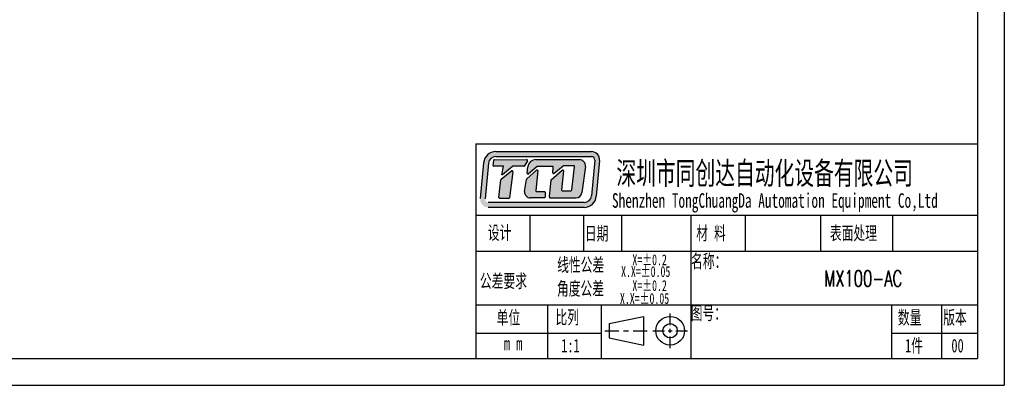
# Model space of a CAD drawing. Header units: millimetres. Extents: x 14895 to 15336, y 302 to 927.
# Tile 1 of 7: x 15047 to 15336, y 302 to 410. Entities that reach past the tile are written whole.
import ezdxf

# ---------------------------------------------------------------- set-up
doc = ezdxf.new("R2010")
doc.units = ezdxf.units.MM
doc.header["$LTSCALE"] = 0.3
doc.layers.add('外框', color=7, linetype='Continuous', lineweight=30)
doc.layers.add('文字', color=3, linetype='Continuous', lineweight=13)
doc.styles.add('SLDTEXTSTYLE2', font='txt')
doc.styles.get("Standard").update_dxf_attribs({"font": 'txt.shx', "width": 0.67, "oblique": 5, "bigfont": 'gbcbig.shx'})

# ---------------------------------------------------------------- blocks, each defined once
blk = doc.blocks.new('Y')
at = {"lineweight": 30}
for p, q in [((-4136.76, 2009.27), (-3862.74, 2009.27)), ((-4154.44, 2003.97), (-3857.44, 2003.97)), ((-4154.44, 2003.97), (-3857.44, 2003.97))]:
    blk.add_line(p, q, dxfattribs=at)
blk = doc.blocks.new('W')
at = {"lineweight": 30}
for p, q in [((-3857.44, 2213.99), (-3857.44, 2003.97)), ((-3857.44, 2213.99), (-3857.44, 2003.97)), ((-3862.74, 2208.69), (-3862.74, 2009.27))]:
    blk.add_line(p, q, dxfattribs=at)
blk.add_blockref('Y', (0, 0))

msp = doc.modelspace()

# ---------------------------------------------------------------- hatches: boundary and pattern name
at = {"layer": '外框'}
h = msp.add_hatch(color=256, dxfattribs=at)
h.dxf.hatch_style = 1
h.paths.add_polyline_path([(15215.218, 371.107), (15187.083, 371.107, 0.3871904), (15183.529, 367.869), (15182.546, 357.35, 0.4417631), (15184.916, 354.749), (15213.067, 354.749, 0.3876272), (15216.622, 357.992), (15217.588, 368.509, 0.4413093)])
h.paths.add_polyline_path([(15215.218, 369.679, -0.4413093), (15216.166, 368.64), (15215.2, 358.123, -0.3876272), (15213.067, 356.177), (15184.916, 356.177, -0.4417631), (15183.968, 357.217), (15184.95, 367.737, -0.3871904), (15187.083, 369.679)], flags=16)
h.paths.add_polyline_path([(15196.18, 368.763, -0.5692565), (15196.39, 368.411), (15195.593, 366.941, -0.2751589), (15195.384, 366.816), (15192.175, 366.816, 0.1785487), (15192.021, 366.759), (15189.11, 364.274), (15188.905, 364.274), (15189.37, 366.82), (15186.544, 366.82, -0.4551699), (15186.308, 367.09), (15186.508, 368.534, -0.3736999), (15186.743, 368.739)], flags=0)
h.paths.add_polyline_path([(15191.775, 365.443, -0.6728841), (15192.157, 365.224), (15191.127, 357.592, -0.3754282), (15190.891, 357.386), (15188.288, 357.386, -0.4451596), (15188.051, 357.649), (15188.598, 362.864, -0.2032664), (15188.688, 363.026)], flags=0)
h.paths.add_polyline_path([(15198.917, 368.764), (15211.654, 368.764, -0.4535474), (15213.423, 366.743), (15212.402, 359.078, -0.3759441), (15210.633, 357.529), (15203.08, 357.529, -0.443757), (15202.843, 357.791), (15203.353, 362.875), (15206.621, 365.651, -0.6781546), (15207.012, 365.444), (15206.407, 359.906, 0.4464345), (15206.644, 359.642), (15209.17, 359.642, 0.3783283), (15209.407, 359.851), (15210.255, 366.654, 0.4510331), (15210.019, 366.922), (15207.045, 366.922, 0.1736567), (15206.894, 366.867), (15204.253, 364.698, -0.6630003), (15203.865, 364.901), (15204.001, 366.538, 0.4388203), (15203.764, 366.796), (15199.436, 366.796, 0.1753949), (15199.284, 366.741), (15196.708, 364.595, -0.6807563), (15196.32, 364.808), (15196.556, 366.682, -0.3779258)], flags=0)
h.paths.add_polyline_path([(15196.184, 363.109), (15199.06, 365.637, -0.6841835), (15199.454, 365.433), (15198.829, 359.684, 0.4462884), (15199.066, 359.42), (15201.374, 359.42, -0.4142136), (15201.612, 359.182), (15201.612, 357.767, -0.4142136), (15201.374, 357.529), (15197.337, 357.529, -0.4294817), (15195.555, 359.406), (15196.106, 362.966, -0.1758286)], flags=0)
h.paths.add_polyline_path([(15196.39, 368.411, 0.5692565), (15196.18, 368.763), (15186.743, 368.739, 0.3736999), (15186.508, 368.534), (15186.308, 367.09, 0.4551699), (15186.544, 366.82), (15189.37, 366.82), (15188.905, 364.274), (15189.11, 364.274), (15192.021, 366.759, -0.1785487), (15192.175, 366.816), (15195.384, 366.816, 0.2751589), (15195.593, 366.941)], flags=0)
h.paths.add_polyline_path([(15192.157, 365.224, 0.6728841), (15191.775, 365.443), (15188.688, 363.026, 0.2032664), (15188.598, 362.864), (15188.051, 357.649, 0.4451596), (15188.288, 357.386), (15190.891, 357.386, 0.3754282), (15191.127, 357.592)], flags=0)
h.paths.add_polyline_path([(15199.454, 365.433, 0.6841835), (15199.06, 365.637), (15196.184, 363.109, 0.1758286), (15196.106, 362.966), (15195.555, 359.406, 0.4294817), (15197.337, 357.529), (15201.374, 357.529, 0.4142136), (15201.612, 357.767), (15201.612, 359.182, 0.4142136), (15201.374, 359.42), (15199.066, 359.42, -0.4462884), (15198.829, 359.684)], flags=0)
h.paths.add_polyline_path([(15211.654, 368.764), (15198.917, 368.764, 0.3779258), (15196.556, 366.682), (15196.32, 364.808, 0.6807563), (15196.708, 364.595), (15199.284, 366.741, -0.1753949), (15199.436, 366.796), (15203.764, 366.796, -0.4388203), (15204.001, 366.538), (15203.865, 364.901, 0.6630003), (15204.253, 364.698), (15206.894, 366.867, -0.1736567), (15207.045, 366.922), (15210.019, 366.922, -0.4510331), (15210.255, 366.654), (15209.407, 359.851, -0.3783283), (15209.17, 359.642), (15206.644, 359.642, -0.4464345), (15206.407, 359.906), (15207.012, 365.444, 0.6781546), (15206.621, 365.651), (15203.353, 362.875), (15202.843, 357.791, 0.443757), (15203.08, 357.529), (15210.633, 357.529, 0.3759441), (15212.402, 359.078), (15213.423, 366.743, 0.4535474)], flags=0)
h = msp.add_hatch(color=256, dxfattribs=at)
h.dxf.hatch_style = 1
h.paths.add_polyline_path([(15196.39, 368.411, 0.5692565), (15196.18, 368.763), (15186.743, 368.739, 0.3736999), (15186.508, 368.534), (15186.308, 367.09, 0.4551699), (15186.544, 366.82), (15189.37, 366.82), (15188.905, 364.274), (15189.11, 364.274), (15192.021, 366.759, -0.1785487), (15192.175, 366.816), (15195.384, 366.816, 0.2751589), (15195.593, 366.941)])
h.paths.add_polyline_path([(15192.157, 365.224, 0.6728841), (15191.775, 365.443), (15188.688, 363.026, 0.2032664), (15188.598, 362.864), (15188.051, 357.649, 0.4451596), (15188.288, 357.386), (15190.891, 357.386, 0.3754282), (15191.127, 357.592)])
h.paths.add_polyline_path([(15199.454, 365.433, 0.6841835), (15199.06, 365.637), (15196.184, 363.109, 0.1758286), (15196.106, 362.966), (15195.555, 359.406, 0.4294817), (15197.337, 357.529), (15201.374, 357.529, 0.4142136), (15201.612, 357.767), (15201.612, 359.182, 0.4142136), (15201.374, 359.42), (15199.066, 359.42, -0.4462884), (15198.829, 359.684)])
h.paths.add_polyline_path([(15211.654, 368.764), (15198.917, 368.764, 0.3779258), (15196.556, 366.682), (15196.32, 364.808, 0.6807563), (15196.708, 364.595), (15199.284, 366.741, -0.1753949), (15199.436, 366.796), (15203.764, 366.796, -0.4388203), (15204.001, 366.538), (15203.865, 364.901, 0.6630003), (15204.253, 364.698), (15206.894, 366.867, -0.1736567), (15207.045, 366.922), (15210.019, 366.922, -0.4510331), (15210.255, 366.654), (15209.407, 359.851, -0.3783283), (15209.17, 359.642), (15206.644, 359.642, -0.4464345), (15206.407, 359.906), (15207.012, 365.444, 0.6781546), (15206.621, 365.651), (15203.353, 362.875), (15202.843, 357.791, 0.443757), (15203.08, 357.529), (15210.633, 357.529, 0.3759441), (15212.402, 359.078), (15213.423, 366.743, 0.4535474)])

# ---------------------------------------------------------------- linework, layer by layer
at = {"layer": '外框', "lineweight": 30}
for p, q in [((15181.288, 373.452), (15328.517, 373.452)), ((15181.288, 373.452), (15181.288, 310.354)), ((15183.529, 367.869), (15182.546, 357.35)), ((15184.95, 367.737), (15183.968, 357.217)), ((15186.308, 367.09), (15186.508, 368.534)), ((15197.143, 352.419), (15197.143, 341.903)), ((15212.837, 352.419), (15212.837, 341.903)), ((15224.055, 352.419), (15224.055, 341.903)), ((15244.386, 352.419), (15244.386, 310.354)), ((15260.278, 352.419), (15260.278, 341.903)), ((15282.46, 352.419), (15282.46, 341.903)), ((15303.54, 352.419), (15303.54, 341.903)), ((15181.288, 341.903), (15328.517, 341.903)), ((15181.288, 326.128), (15328.517, 326.128)), ((15202.321, 326.128), (15202.321, 310.354)), ((15218.095, 326.128), (15218.095, 310.354)), ((15303.278, 326.128), (15303.278, 310.354)), ((15318, 326.128), (15318, 310.354)), ((15220.42, 320.593), (15230.499, 322.696)), ((15230.499, 322.696), (15230.499, 314.283)), ((15238.306, 320.182), (15238.306, 323.567)), ((15219.122, 318.489), (15223.267, 318.489)), ((15220.42, 320.593), (15220.42, 316.386)), ((15224.648, 318.489), (15226.03, 318.489)), ((15227.411, 318.489), (15231.556, 318.489)), ((15233.228, 318.489), (15236.614, 318.489)), ((15237.742, 318.489), (15238.87, 318.489)), ((15238.306, 317.925), (15238.306, 319.054)), ((15239.999, 318.489), (15243.384, 318.489)), ((15181.288, 317.789), (15218.095, 317.789)), ((15220.42, 316.386), (15230.499, 314.283)), ((15238.306, 313.412), (15238.306, 316.797)), ((15303.278, 317.789), (15328.517, 317.789))]:
    msp.add_line(p, q, dxfattribs=at)
at = {"layer": '外框'}
for p, q in [((15187.083, 371.107), (15215.218, 371.107)), ((15186.743, 368.739), (15196.18, 368.763)), ((15187.083, 369.679), (15215.218, 369.679)), ((15196.39, 368.411), (15195.593, 366.941)), ((15198.917, 368.764), (15211.654, 368.764)), ((15216.166, 368.64), (15215.2, 358.123)), ((15217.588, 368.509), (15216.622, 357.992)), ((15189.37, 366.82), (15186.544, 366.82)), ((15188.688, 363.026), (15191.775, 365.443)), ((15188.905, 364.274), (15189.37, 366.82)), ((15189.11, 364.274), (15188.905, 364.274)), ((15192.021, 366.759), (15189.11, 364.274)), ((15192.157, 365.224), (15191.127, 357.592)), ((15195.384, 366.816), (15192.175, 366.816)), ((15196.184, 363.109), (15199.06, 365.637)), ((15196.32, 364.808), (15196.556, 366.682)), ((15199.284, 366.741), (15196.708, 364.595)), ((15199.454, 365.433), (15198.829, 359.684)), ((15203.764, 366.796), (15199.436, 366.796)), ((15203.353, 362.875), (15206.621, 365.651)), ((15203.865, 364.901), (15204.001, 366.538)), ((15206.894, 366.867), (15204.253, 364.698)), ((15207.012, 365.444), (15206.407, 359.906)), ((15210.019, 366.922), (15207.045, 366.922)), ((15209.407, 359.851), (15210.255, 366.654)), ((15213.423, 366.743), (15212.402, 359.078)), ((15188.051, 357.649), (15188.598, 362.864)), ((15195.555, 359.406), (15196.106, 362.966)), ((15202.843, 357.791), (15203.353, 362.875)), ((15199.066, 359.42), (15201.374, 359.42)), ((15201.612, 359.182), (15201.612, 357.767)), ((15206.644, 359.642), (15209.17, 359.642)), ((15213.067, 356.177), (15184.916, 356.177)), ((15190.891, 357.386), (15188.288, 357.386)), ((15201.374, 357.529), (15197.337, 357.529)), ((15203.08, 357.529), (15210.633, 357.529)), ((15213.067, 354.749), (15184.916, 354.749)), ((15181.288, 352.419), (15328.517, 352.419))]:
    msp.add_line(p, q, dxfattribs=at)
at = {"layer": '外框', "lineweight": 30}
for radius in [4.207, 2.103]:
    msp.add_circle((15238.306, 318.489), radius, dxfattribs=at)
at = {"layer": '外框'}
for centre, radius, start, end in [((15187.083, 367.537), 3.569, 90, 174.66371), ((15215.218, 368.727), 2.379, 354.75075, 90), ((15187.083, 367.537), 2.142, 90, 174.66371), ((15196.181, 368.525), 0.238, 331.53887, 90.14277), ((15198.917, 366.384), 2.379, 90, 172.81149), ((15211.654, 366.979), 1.785, 352.41382, 90), ((15215.218, 368.727), 0.952, 354.75075, 90), ((15191.921, 365.255), 0.238, 352.31021, 128.05413), ((15192.175, 366.578), 0.238, 90, 130.49363), ((15195.384, 367.054), 0.238, 270, 331.53887), ((15196.556, 364.778), 0.238, 172.81149, 309.79279), ((15199.217, 365.458), 0.238, 353.7974, 131.31456), ((15199.436, 366.558), 0.238, 90, 129.79279), ((15203.764, 366.558), 0.238, 355.22864, 90), ((15204.102, 364.881), 0.238, 175.22864, 309.4062), ((15206.775, 365.47), 0.238, 353.76947, 130.34282), ((15207.045, 366.684), 0.238, 90, 129.4062), ((15210.019, 366.684), 0.238, 352.89219, 90), ((15188.835, 362.839), 0.238, 128.05413, 174.01321), ((15196.341, 362.93), 0.238, 131.31456, 171.20377), ((15197.337, 359.314), 1.785, 177.02945, 270), ((15199.066, 359.658), 0.238, 173.7974, 270), ((15201.374, 359.182), 0.238, 0, 90), ((15206.644, 359.88), 0.238, 173.76947, 270), ((15209.17, 359.88), 0.238, 270, 352.89219), ((15210.633, 359.314), 1.785, 270, 352.41382), ((15188.288, 357.624), 0.238, 174.01321, 270), ((15190.891, 357.624), 0.238, 270, 352.31021), ((15201.374, 357.767), 0.238, 270, 0), ((15203.08, 357.767), 0.238, 174.28163, 270), ((15213.067, 358.319), 2.142, 270, 354.75075), ((15213.067, 358.319), 3.569, 270, 354.75075)]:
    msp.add_arc(centre, radius, start, end, dxfattribs=at)
at = {"layer": '外框', "lineweight": 30}
for centre, start, end in [((15186.744, 368.501), 90.14277, 172.10561), ((15186.544, 367.058), 172.10561, 270)]:
    msp.add_arc(centre, 0.238, start, end, dxfattribs=at)

# ---------------------------------------------------------------- block references
at = {"layer": '外框', "lineweight": 25, "xscale": 1.487159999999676, "yscale": 1.487160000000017, "zscale": 1.48716}
msp.add_blockref('W', (21073.028, -2677.756), dxfattribs=at)

# ---------------------------------------------------------------- texts
at = {"layer": '外框', "style": 'SLDTEXTSTYLE2', "width": 0.67}
for s, height, p in [('深圳市同创达自动化设备有限公司', 6.66248, (15222.53, 361.473)), ('Shenzhen TongChuangDa Automation Equipment Co,Ltd', 4.28302, (15221.224, 354.616)), ('设计', 3.9658, (15184.776, 345.317)), ('日期', 3.9658, (15213.28, 345.101)), ('材 料', 3.9658, (15245.955, 345.181)), ('表面处理', 3.9658, (15285.201, 345.181)), ('X=±0.2', 3.1726, (15227.213, 337.757)), ('名称：', 3.9658, (15244.438, 336.941)), ('线性公差', 3.9658, (15205.132, 335.89)), ('公差要求', 3.9658, (15182.451, 331.143)), ('X.X=±0.05', 3.1726, (15223.902, 334.308)), ('角度公差', 3.9658, (15205.067, 328.913)), ('X=±0.2', 3.1726, (15227.213, 330.181)), ('X.X=±0.05', 3.1726, (15223.564, 326.395)), ('单位', 3.9658, (15187.375, 320.369)), ('比列', 3.9658, (15204.635, 320.49)), ('图号：', 3.9658, (15244.332, 321.73)), ('数量', 3.9658, (15305.164, 320.429)), ('版本', 3.9658, (15318.476, 320.429)), (' m m', 3.9658, (15187.696, 312.778)), ('1:1', 3.9658, (15206.34, 312.146)), ('1件', 3.9658, (15307.276, 312.146)), ('00', 3.9658, (15320.87, 312.146))]:
    msp.add_text(s, height=height, dxfattribs=at).set_placement(p)
at = {"layer": '文字', "ltscale": 0.3, "width": 0.67}
msp.add_text('MX100-AC', height=4.7143, dxfattribs=at).set_placement((15283.548, 331.513))

doc.saveas('drawing.dxf')
